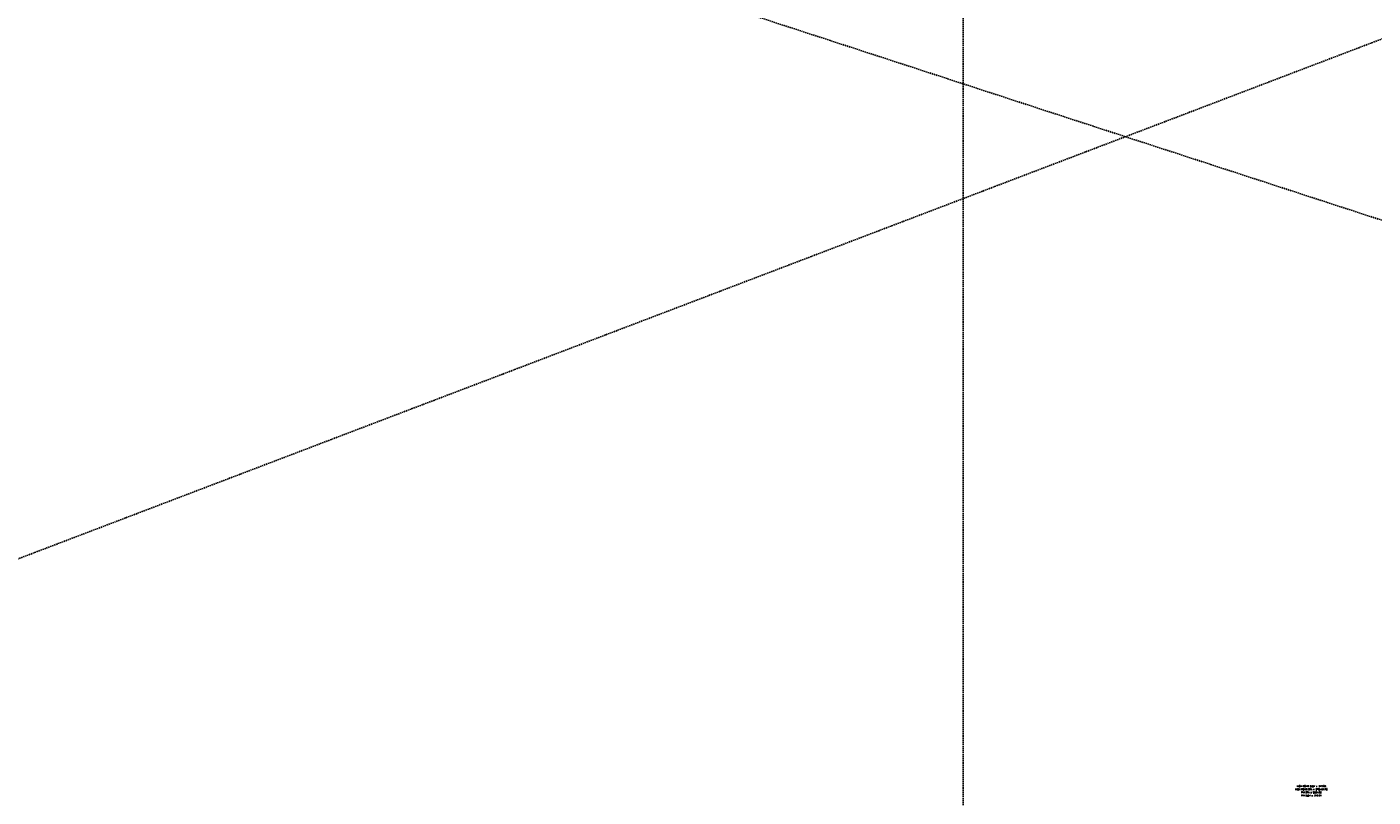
# Model space of a CAD drawing. Extents: x 114466 to 237039, y 16086 to 93345.
# Tile 38 of 81: x 158536 to 164605, y 44559 to 48030. Entities that reach past the tile are written whole.
import ezdxf
from ezdxf.enums import TextEntityAlignment as Align

# ---------------------------------------------------------------- set-up
doc = ezdxf.new("R2010")
doc.units = 0
doc.header["$LTSCALE"] = 50
doc.header["$MEASUREMENT"] = 0
doc.linetypes.add('HIDDEN_050%', pattern=[0.1875, 0.125, -0.0625])
doc.layers.add('_CAB-PROF-TXT', color=31, linetype='HIDDEN_050%', plot=False)
doc.layers.add('STERLING-02-PFGCT', color=3, linetype='Continuous')
doc.styles.add('L140', font='ROMANSM.shx', dxfattribs={"height": 14})

msp = doc.modelspace()

# ---------------------------------------------------------------- linework, layer by layer
at = {"layer": '_CAB-PROF-TXT'}
msp.add_line((162757.49632, 51465.67765), (162757.49632, 41226.67704), dxfattribs=at)
for points in [[(140642.38497, 54975.4403), (182346.53346, 41393.3333)], [(146560.7955, 41083.86745), (178320.63791, 53187.41613)]]:
    msp.add_lwpolyline(points, dxfattribs=at)

# ---------------------------------------------------------------- texts
at = {"layer": 'STERLING-02-PFGCT', "style": 'L140'}
for s, p in [('HIGH POINT ELEV = 317.83', (164326.81245, 44604.61614)), ('HIGH POINT STA = 270+51.76', (164326.81245, 44590.61614)), ('PVI ELEV = 319.31', (164326.81245, 44562.61614)), ('PVI STA = 269+50', (164326.81245, 44576.61614))]:
    msp.add_text(s, height=7, dxfattribs=at).set_placement(p, align=Align.CENTER)

doc.saveas('drawing.dxf')
